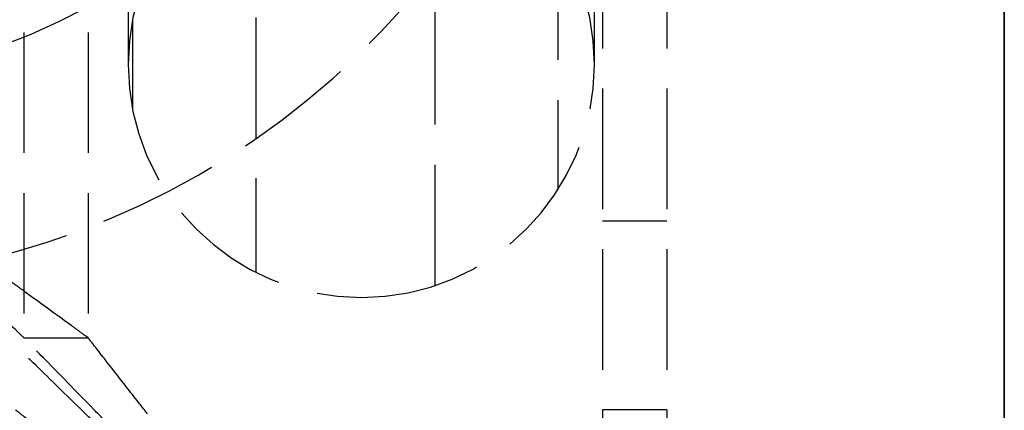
# Model space of a CAD drawing. Header units: millimetres. Extents: x -108 to 0, y 0 to 486.
# Tile 29 of 48: x -12 to 0, y 11 to 16. Entities that reach past the tile are written whole.
import ezdxf

# ---------------------------------------------------------------- set-up
doc = ezdxf.new("R2010")
doc.units = ezdxf.units.MM
doc.header["$LTSCALE"] = 10
doc.linetypes.add('ALLCAD_Strich', pattern=[0.2, 0.15, -0.05])
doc.layers.add('BESCH_KONT_sich_schn_grun_2d', color=10, linetype='Continuous')
doc.layers.add('BESCH_KONT_sich_schn_seit_2d', color=160, linetype='Continuous')

msp = doc.modelspace()

# ---------------------------------------------------------------- linework, layer by layer
at = {"layer": 'BESCH_KONT_sich_schn_grun_2d', "linetype": 'ALLCAD_Strich'}
for p, q in [((-4.999, 460.9), (-4.999, 4.5)), ((-4.199, 460.9), (-4.199, 4.5)), ((-12.199, 453.6), (-12.199, 11.8)), ((-11.399, 453.6), (-11.399, 11.8)), ((-10.899, 20.1), (-10.899, 15.2)), ((-5.099, 15.2), (-5.099, 20.1)), ((-7.086, 17.952), (-7.086, 12.448)), ((-9.313, 17.785), (-9.313, 12.615)), ((-5.554, 16.758), (-5.554, 13.642)), ((-10.845, 15.758), (-10.845, 14.642)), ((-4.199, 13.25), (-4.999, 13.25)), ((-12.199, 11.8), (-11.399, 11.8)), ((-4.199, 10.9), (-4.999, 10.9))]:
    msp.add_line(p, q, dxfattribs=at)
for centre, radius, start, end in [((-7.999, 15.2), 2.9, 0, 180), ((-14.999, 22.5), 7.5, 272.2924, 318.8368), ((-14.999, 22.5), 10, 280.8609, 318.8368), ((-7.999, 15.2), 2.9, 180, 270), ((-7.999, 15.2), 2.9, 270, 0)]:
    msp.add_arc(centre, radius, start, end, dxfattribs=at)
for points, knots in [([(-11.399, 11.8), (-11.399, 11.8), (-11.402, 11.802), (-11.413, 11.81), (-11.42, 11.815), (-11.45, 11.836), (-11.479, 11.858), (-11.541, 11.903), (-11.57, 11.924), (-11.746, 12.052), (-11.956, 12.205), (-12.282, 12.442), (-12.356, 12.496), (-12.596, 12.671), (-12.772, 12.798), (-13.25, 13.146), (-13.565, 13.375), (-13.963, 13.664), (-14.039, 13.72), (-14.22, 13.852), (-14.326, 13.929), (-14.521, 14.07), (-14.61, 14.135), (-14.699, 14.2)], [-0.5815985, -0.5815985, -0.5815985, -0.5815985, -0.5586239, -0.5586239, -0.5364299, -0.5364299, -0.4933423, -0.4933423, -0.4640446, -0.4640446, -0.3350977, -0.3350977, -0.2993058, -0.2993058, -0.2230148, -0.2230148, -0.1009634, -0.1009634, -0.0724271, -0.0724271, -0.0330468, -0.0330468, -0.000001, -0.000001, -0.000001, -0.000001]), ([(-12.199, 11.8), (-12.199, 11.801), (-12.204, 11.805), (-12.222, 11.822), (-12.235, 11.834), (-12.275, 11.873), (-12.317, 11.913), (-12.444, 12.035), (-12.496, 12.084), (-12.632, 12.215), (-12.721, 12.3), (-12.87, 12.444), (-12.925, 12.497), (-13.111, 12.675), (-13.249, 12.808), (-13.615, 13.159), (-13.852, 13.386), (-14.148, 13.671), (-14.205, 13.725), (-14.303, 13.819), (-14.344, 13.859), (-14.441, 13.952), (-14.497, 14.006), (-14.602, 14.106), (-14.651, 14.153), (-14.699, 14.2)], [-0.5329409, -0.5329409, -0.5329409, -0.5329409, -0.4835171, -0.4835171, -0.4358885, -0.4358885, -0.3687683, -0.3687683, -0.331665, -0.331665, -0.2797592, -0.2797592, -0.2509657, -0.2509657, -0.1859276, -0.1859276, -0.0846302, -0.0846302, -0.0607254, -0.0607254, -0.0436685, -0.0436685, -0.0202837, -0.0202837, -0.000001, -0.000001, -0.000001, -0.000001]), ([(-8.199, 7.7), (-8.348, 7.852), (-8.496, 8.004), (-8.815, 8.331), (-8.985, 8.506), (-9.281, 8.808), (-9.407, 8.937), (-9.716, 9.255), (-9.9, 9.443), (-10.194, 9.744), (-10.307, 9.86), (-10.537, 10.096), (-10.652, 10.214), (-10.869, 10.436), (-10.971, 10.541), (-11.159, 10.733), (-11.245, 10.822), (-11.597, 11.183), (-11.827, 11.419), (-12.059, 11.656), (-12.116, 11.714), (-12.186, 11.787), (-12.199, 11.801), (-12.199, 11.8)], [0.000001, 0.000001, 0.000001, 0.000001, 0.0637413, 0.0637413, 0.1373522, 0.1373522, 0.1925473, 0.1925473, 0.2745084, 0.2745084, 0.3271358, 0.3271358, 0.3832525, 0.3832525, 0.4351398, 0.4351398, 0.4823751, 0.4823751, 0.6358142, 0.6358142, 0.7085858, 0.7085858, 0.7758392, 0.7758392, 0.7758392, 0.7758392]), ([(-8.199, 7.7), (-8.322, 7.857), (-8.445, 8.014), (-8.708, 8.352), (-8.849, 8.533), (-9.094, 8.847), (-9.199, 8.981), (-9.456, 9.31), (-9.609, 9.506), (-9.854, 9.82), (-9.948, 9.941), (-10.092, 10.125), (-10.143, 10.19), (-10.282, 10.368), (-10.37, 10.481), (-10.495, 10.641), (-10.534, 10.691), (-10.64, 10.827), (-10.706, 10.912), (-10.874, 11.126), (-10.971, 11.251), (-11.173, 11.51), (-11.268, 11.632), (-11.353, 11.74), (-11.371, 11.764), (-11.394, 11.793), (-11.399, 11.801), (-11.399, 11.8)], [0.000001, 0.000001, 0.000001, 0.000001, 0.0597184, 0.0597184, 0.1288652, 0.1288652, 0.1807268, 0.1807268, 0.257596, 0.257596, 0.3065968, 0.3065968, 0.3338517, 0.3338517, 0.3822932, 0.3822932, 0.4047006, 0.4047006, 0.4446409, 0.4446409, 0.5103282, 0.5103282, 0.5991868, 0.5991868, 0.6352032, 0.6352032, 0.6668755, 0.6668755, 0.6668755, 0.6668755]), ([(-8.199, 7.7), (-8.352, 7.848), (-8.504, 7.997), (-8.831, 8.317), (-9.006, 8.487), (-9.31, 8.783), (-9.439, 8.909), (-9.757, 9.22), (-9.946, 9.404), (-10.248, 9.698), (-10.364, 9.812), (-10.6, 10.042), (-10.718, 10.157), (-10.94, 10.373), (-11.044, 10.475), (-11.236, 10.662), (-11.325, 10.749), (-11.685, 11.1), (-11.92, 11.33), (-12.156, 11.56), (-12.214, 11.617), (-12.283, 11.684), (-12.301, 11.7), (-12.299, 11.7)], [0.000001, 0.000001, 0.000001, 0.000001, 0.0638489, 0.0638489, 0.1376, 0.1376, 0.19291, 0.19291, 0.2750594, 0.2750594, 0.3278134, 0.3278134, 0.3838937, 0.3838937, 0.4357483, 0.4357483, 0.4829411, 0.4829411, 0.6362338, 0.6362338, 0.7088004, 0.7088004, 0.7700799, 0.7700799, 0.7700799, 0.7700799]), ([(-8.199, 7.7), (-8.356, 7.822), (-8.512, 7.944), (-8.847, 8.206), (-9.027, 8.346), (-9.339, 8.59), (-9.472, 8.693), (-9.8, 8.949), (-9.994, 9.101), (-10.306, 9.344), (-10.426, 9.438), (-10.61, 9.581), (-10.675, 9.632), (-10.854, 9.772), (-10.968, 9.861), (-11.129, 9.986), (-11.179, 10.025), (-11.316, 10.132), (-11.401, 10.199), (-11.618, 10.368), (-11.744, 10.466), (-12.006, 10.671), (-12.129, 10.767), (-12.239, 10.853), (-12.262, 10.871), (-12.292, 10.894), (-12.3, 10.9), (-12.299, 10.9)], [0.000001, 0.000001, 0.000001, 0.000001, 0.0593867, 0.0593867, 0.128098, 0.128098, 0.1796046, 0.1796046, 0.2558922, 0.2558922, 0.3045348, 0.3045348, 0.3318777, 0.3318777, 0.3804761, 0.3804761, 0.4029997, 0.4029997, 0.4431456, 0.4431456, 0.5091449, 0.5091449, 0.5987245, 0.5987245, 0.6349788, 0.6349788, 0.6668323, 0.6668323, 0.6668323, 0.6668323])]:
    msp.add_open_spline(points, degree=3, knots=knots, dxfattribs=at)
at = {"layer": 'BESCH_KONT_sich_schn_seit_2d', "linetype": 'ALLCAD_Strich'}
for p, q in [((0, 4.5, 52.8), (0, 460.9, 52.8)), ((0, 4.5, 436.8), (0, 460.9, 436.8)), ((0, 9.5, 19.8), (0, 455.9, 19.8)), ((0, 9.5, 403.8), (0, 455.9, 403.8)), ((0, 11.8, 50.3), (0, 453.6, 50.3)), ((0, 11.8, 434.3), (0, 453.6, 434.3)), ((0, 14.2, 47.8), (0, 451.2, 47.8)), ((0, 14.2, 431.8), (0, 451.2, 431.8)), ((0, 14.2, 431), (0, 451.2, 431)), ((0, 14.2, 47), (0, 451.2, 47)), ((0, 4.5, 409.35), (0, 39.6, 409.35)), ((0, 4.5, 25.35), (0, 39.6, 25.35)), ((0, 27.1, 417.5), (0, 12.5, 417.5)), ((0, 27.1, 33.5), (0, 12.5, 33.5)), ((0, 13.25, 40.15), (0, 24.55, 40.15)), ((0, 24.55, 35.45), (0, 13.25, 35.45)), ((0, 24.55, 419.45), (0, 13.25, 419.45)), ((0, 13.25, 424.15), (0, 24.55, 424.15)), ((0, 24.5, 44.834), (0, 4.5, 44.834)), ((0, 4.5, 30.766), (0, 24.5, 30.766)), ((0, 24.5, 44.747), (0, 4.5, 44.747)), ((0, 4.5, 30.853), (0, 24.5, 30.853)), ((0, 4.5, 414.853), (0, 24.5, 414.853)), ((0, 4.5, 414.766), (0, 24.5, 414.766)), ((0, 24.5, 428.747), (0, 4.5, 428.747)), ((0, 24.5, 428.834), (0, 4.5, 428.834)), ((0, 24.5, 45.8), (0, 4.5, 45.8)), ((0, 4.5, 29.8), (0, 24.5, 29.8)), ((0, 4.5, 31.539), (0, 24.5, 31.539)), ((0, 4.5, 31.626), (0, 24.5, 31.626)), ((0, 4.5, 32.592), (0, 24.5, 32.592)), ((0, 24.5, 43.008), (0, 4.5, 43.008)), ((0, 24.5, 43.974), (0, 4.5, 43.974)), ((0, 24.5, 44.061), (0, 4.5, 44.061)), ((0, 24.5, 427.974), (0, 4.5, 427.974)), ((0, 24.5, 427.008), (0, 4.5, 427.008)), ((0, 4.5, 416.592), (0, 24.5, 416.592)), ((0, 4.5, 415.626), (0, 24.5, 415.626)), ((0, 4.5, 415.539), (0, 24.5, 415.539)), ((0, 4.5, 413.8), (0, 24.5, 413.8)), ((0, 24.5, 428.061), (0, 4.5, 428.061)), ((0, 24.5, 429.8), (0, 4.5, 429.8)), ((0, 4.5, 424.35), (0, 20.9, 424.35)), ((0, 4.5, 40.35), (0, 20.9, 40.35)), ((0, 12.5, 419), (0, 20.16, 419)), ((0, 12.5, 35), (0, 20.16, 35)), ((0, 12.3, 117), (0, 18.1, 117)), ((0, 12.3, 501), (0, 18.1, 501)), ((0, 10.5, 416.35), (0, 17.6, 416.35)), ((0, 10.5, 32.35), (0, 17.6, 32.35)), ((0, 15, 423), (0, 17.563, 423)), ((0, 15, 424), (0, 17.563, 424)), ((0, 15, 39), (0, 17.563, 39)), ((0, 15, 40), (0, 17.563, 40)), ((0, 15.5, 407), (0, 16.5, 407)), ((0, 15.5, 23), (0, 16.5, 23)), ((0, 14.013, 55.8), (0, 16.387, 55.8)), ((0, 14.013, 439.8), (0, 16.387, 439.8)), ((0, 15, 421), (0, 16.2, 421)), ((0, 15, 37), (0, 16.2, 37)), ((0, 15.092, 411.35), (0, 11.121, 411.35)), ((0, 15.092, 416.35), (0, 15.092, 411.35)), ((0, 15.092, 27.35), (0, 11.121, 27.35)), ((0, 15.092, 32.35), (0, 15.092, 27.35)), ((0, 15, 423), (0, 12.5, 423)), ((0, 15, 431), (0, 15, 421)), ((0, 15, 424), (0, 12.5, 424)), ((0, 15, 39), (0, 12.5, 39)), ((0, 15, 47), (0, 15, 37)), ((0, 15, 40), (0, 12.5, 40)), ((0, 14.423, 424.35), (0, 14.423, 411.35)), ((0, 14.423, 40.35), (0, 14.423, 27.35)), ((0, 12.5, 431), (0, 14.2, 431)), ((0, 12.5, 47), (0, 14.2, 47)), ((0, 14.2, 47.8), (0, 14.2, 47)), ((0, 14.2, 431.8), (0, 14.2, 431)), ((0, 12.522, 55.8), (0, 14.013, 55.8)), ((0, 12.522, 439.8), (0, 14.013, 439.8)), ((0, 12.522, 55.8), (0, 12.3, 55.8)), ((0, 12.522, 439.8), (0, 12.3, 439.8)), ((0, 12.5, 410), (0, 12.5, 431)), ((0, 12.5, 26), (0, 12.5, 47)), ((0, 12.307, 56.8), (0, 12.3, 56.8)), ((0, 12.307, 56), (0, 12.3, 56)), ((0, 12.307, 440), (0, 12.3, 440)), ((0, 12.307, 440.8), (0, 12.3, 440.8)), ((0, 7.7, 56), (0, 12.3, 56)), ((0, 7.7, 440), (0, 12.3, 440)), ((0, 12.3, 440.8), (0, 12.3, 440.795)), ((0, 12.3, 56.8), (0, 12.3, 56.795)), ((0, 12.3, 55.8), (0, 12.3, 56)), ((0, 12.3, 439.8), (0, 12.3, 440)), ((0, 7.7, 56.8), (0, 12.3, 56.8)), ((0, 7.7, 440.8), (0, 12.3, 440.8)), ((0, 12.3, 56.8), (0, 12.3, 117)), ((0, 12.3, 440.8), (0, 12.3, 501)), ((0, 11.8, 50.3), (0, 11.8, 52.8)), ((0, 11.8, 434.3), (0, 11.8, 436.8)), ((0, 11.7, 50.3), (0, 11.7, 52.8)), ((0, 11.7, 50.3), (0, 10.9, 50.3)), ((0, 11.7, 434.3), (0, 10.9, 434.3)), ((0, 11.7, 434.3), (0, 11.7, 436.8)), ((0, 11.121, 416.35), (0, 11.121, 411.35)), ((0, 11.121, 411.35), (0, 9, 411.35)), ((0, 11.121, 32.35), (0, 11.121, 27.35)), ((0, 11.121, 27.35), (0, 9, 27.35)), ((0, 10.9, 50.3), (0, 10.9, 52.8)), ((0, 10.9, 434.3), (0, 10.9, 436.8))]:
    msp.add_line(p, q, dxfattribs=at)
at = {"layer": 'BESCH_KONT_sich_schn_seit_2d', "linetype": 'ALLCAD_Strich', "extrusion": (1, 0, 0)}
for centre in [(20.1, 117), (20.1, 501)]:
    msp.add_arc(centre, 7.8, 90, 180, dxfattribs=at)
at = {"layer": 'BESCH_KONT_sich_schn_seit_2d', "linetype": 'ALLCAD_Strich', "extrusion": (-1, 0, 0)}
for centre, radius, end in [((-15.5, 410), 3, 0), ((-15.5, 26), 3, 0), ((-13.25, 37.8), 2.35, 90), ((-13.25, 421.8), 2.35, 90)]:
    msp.add_arc(centre, radius, 270, end, dxfattribs=at)
at = {"layer": 'BESCH_KONT_sich_schn_seit_2d', "linetype": 'ALLCAD_Strich', "extrusion": (1, 0, 0)}
for points, knots in [([(0, 13.642, 439.8), (0, 13.464, 439.9), (0, 13.301, 440.004), (0, 12.911, 440.269), (0, 12.687, 440.441), (0, 12.382, 440.695), (0, 12.3, 440.776), (0, 12.3, 440.814), (0, 12.377, 440.776), (0, 12.674, 440.608), (0, 12.895, 440.479), (0, 13.395, 440.218), (0, 13.714, 440.064), (0, 14.252, 439.885), (0, 14.445, 439.835), (0, 14.642, 439.8)], [-1.6754963, -1.6754963, -1.6754963, -1.6754963, -1.6086837, -1.6086837, -1.4924534, -1.4924534, -1.3762232, -1.3762232, -1.2639751, -1.2639751, -1.1517269, -1.1517269, -1.0367114, -1.0367114, -0.9773582, -0.9773582, -0.9773582, -0.9773582]), ([(0, 13.642, 55.8), (0, 13.464, 55.9), (0, 13.301, 56.004), (0, 12.911, 56.269), (0, 12.687, 56.441), (0, 12.382, 56.695), (0, 12.3, 56.776), (0, 12.3, 56.814), (0, 12.377, 56.776), (0, 12.674, 56.608), (0, 12.895, 56.479), (0, 13.395, 56.218), (0, 13.714, 56.064), (0, 14.252, 55.885), (0, 14.445, 55.835), (0, 14.642, 55.8)], [-0.8660337, -0.8660337, -0.8660337, -0.8660337, -0.7992211, -0.7992211, -0.6829908, -0.6829908, -0.5667606, -0.5667606, -0.4545125, -0.4545125, -0.3422643, -0.3422643, -0.2272488, -0.2272488, -0.1678956, -0.1678956, -0.1678956, -0.1678956]), ([(0, 11.8, 434.3), (0, 11.801, 434.212), (0, 11.805, 434.124), (0, 11.822, 433.954), (0, 11.834, 433.872), (0, 11.873, 433.677), (0, 11.913, 433.513), (0, 12.035, 433.215), (0, 12.084, 433.114), (0, 12.215, 432.887), (0, 12.3, 432.765), (0, 12.444, 432.594), (0, 12.497, 432.537), (0, 12.675, 432.361), (0, 12.808, 432.257), (0, 13.159, 432.032), (0, 13.386, 431.935), (0, 13.671, 431.861), (0, 13.725, 431.849), (0, 13.819, 431.831), (0, 13.859, 431.825), (0, 13.952, 431.813), (0, 14.006, 431.808), (0, 14.106, 431.801), (0, 14.153, 431.8), (0, 14.2, 431.8)], [-0.5329409, -0.5329409, -0.5329409, -0.5329409, -0.4835171, -0.4835171, -0.4358885, -0.4358885, -0.3687683, -0.3687683, -0.331665, -0.331665, -0.2797592, -0.2797592, -0.2509657, -0.2509657, -0.1859276, -0.1859276, -0.0846302, -0.0846302, -0.0607254, -0.0607254, -0.0436685, -0.0436685, -0.0202837, -0.0202837, -0.000001, -0.000001, -0.000001, -0.000001]), ([(0, 11.8, 434.3), (0, 11.8, 434.223), (0, 11.802, 434.147), (0, 11.81, 433.997), (0, 11.815, 433.923), (0, 11.836, 433.708), (0, 11.858, 433.568), (0, 11.903, 433.34), (0, 11.924, 433.249), (0, 12.052, 432.77), (0, 12.205, 432.425), (0, 12.442, 432.051), (0, 12.496, 431.974), (0, 12.671, 431.747), (0, 12.798, 431.613), (0, 13.146, 431.315), (0, 13.375, 431.183), (0, 13.664, 431.082), (0, 13.72, 431.066), (0, 13.852, 431.033), (0, 13.929, 431.019), (0, 14.07, 431.004), (0, 14.135, 431), (0, 14.2, 431)], [-0.5815985, -0.5815985, -0.5815985, -0.5815985, -0.5586239, -0.5586239, -0.5364299, -0.5364299, -0.4933423, -0.4933423, -0.4640446, -0.4640446, -0.3350977, -0.3350977, -0.2993058, -0.2993058, -0.2230148, -0.2230148, -0.1009634, -0.1009634, -0.0724271, -0.0724271, -0.0330468, -0.0330468, -0.000001, -0.000001, -0.000001, -0.000001]), ([(0, 11.8, 50.3), (0, 11.801, 50.212), (0, 11.805, 50.124), (0, 11.822, 49.954), (0, 11.834, 49.872), (0, 11.873, 49.677), (0, 11.913, 49.513), (0, 12.035, 49.215), (0, 12.084, 49.114), (0, 12.215, 48.887), (0, 12.3, 48.765), (0, 12.444, 48.594), (0, 12.497, 48.537), (0, 12.675, 48.361), (0, 12.808, 48.257), (0, 13.159, 48.032), (0, 13.386, 47.935), (0, 13.671, 47.861), (0, 13.725, 47.849), (0, 13.819, 47.831), (0, 13.859, 47.825), (0, 13.952, 47.813), (0, 14.006, 47.808), (0, 14.106, 47.801), (0, 14.153, 47.8), (0, 14.2, 47.8)], [-0.5329409, -0.5329409, -0.5329409, -0.5329409, -0.4835171, -0.4835171, -0.4358885, -0.4358885, -0.3687683, -0.3687683, -0.331665, -0.331665, -0.2797592, -0.2797592, -0.2509657, -0.2509657, -0.1859276, -0.1859276, -0.0846302, -0.0846302, -0.0607254, -0.0607254, -0.0436685, -0.0436685, -0.0202837, -0.0202837, -0.000001, -0.000001, -0.000001, -0.000001]), ([(0, 11.8, 50.3), (0, 11.8, 50.223), (0, 11.802, 50.147), (0, 11.81, 49.997), (0, 11.815, 49.923), (0, 11.836, 49.708), (0, 11.858, 49.568), (0, 11.903, 49.34), (0, 11.924, 49.249), (0, 12.052, 48.77), (0, 12.205, 48.425), (0, 12.442, 48.051), (0, 12.496, 47.974), (0, 12.671, 47.747), (0, 12.798, 47.613), (0, 13.146, 47.315), (0, 13.375, 47.183), (0, 13.664, 47.082), (0, 13.72, 47.066), (0, 13.852, 47.033), (0, 13.929, 47.019), (0, 14.07, 47.004), (0, 14.135, 47), (0, 14.2, 47)], [-0.5815985, -0.5815985, -0.5815985, -0.5815985, -0.5586239, -0.5586239, -0.5364299, -0.5364299, -0.4933423, -0.4933423, -0.4640446, -0.4640446, -0.3350977, -0.3350977, -0.2993058, -0.2993058, -0.2230148, -0.2230148, -0.1009634, -0.1009634, -0.0724271, -0.0724271, -0.0330468, -0.0330468, -0.000001, -0.000001, -0.000001, -0.000001]), ([(0, 14.2, 47), (0, 14.134, 47), (0, 14.068, 47.004), (0, 13.927, 47.02), (0, 13.851, 47.033), (0, 13.721, 47.065), (0, 13.667, 47.082), (0, 13.381, 47.181), (0, 13.155, 47.31), (0, 12.81, 47.601), (0, 12.682, 47.734), (0, 12.507, 47.959), (0, 12.453, 48.035), (0, 12.202, 48.425), (0, 12.053, 48.774), (0, 11.928, 49.233), (0, 11.906, 49.325), (0, 11.859, 49.556), (0, 11.838, 49.699), (0, 11.816, 49.917), (0, 11.81, 49.992), (0, 11.802, 50.144), (0, 11.8, 50.222), (0, 11.8, 50.3)], [-0.5394969, -0.5394969, -0.5394969, -0.5394969, -0.5095093, -0.5095093, -0.4747728, -0.4747728, -0.4497732, -0.4497732, -0.3420887, -0.3420887, -0.2740336, -0.2740336, -0.2419716, -0.2419716, -0.1195119, -0.1195119, -0.0897008, -0.0897008, -0.0459031, -0.0459031, -0.0233522, -0.0233522, -0.000001, -0.000001, -0.000001, -0.000001]), ([(0, 14.2, 47.8), (0, 14.158, 47.8), (0, 14.116, 47.801), (0, 14.027, 47.806), (0, 13.98, 47.81), (0, 13.828, 47.828), (0, 13.724, 47.847), (0, 13.393, 47.933), (0, 13.169, 48.028), (0, 12.82, 48.248), (0, 12.687, 48.351), (0, 12.508, 48.526), (0, 12.454, 48.583), (0, 12.309, 48.753), (0, 12.223, 48.875), (0, 12.09, 49.103), (0, 12.04, 49.205), (0, 11.915, 49.505), (0, 11.874, 49.671), (0, 11.835, 49.868), (0, 11.822, 49.95), (0, 11.805, 50.123), (0, 11.801, 50.211), (0, 11.8, 50.3)], [-0.2840099, -0.2840099, -0.2840099, -0.2840099, -0.2742929, -0.2742929, -0.2634877, -0.2634877, -0.2392512, -0.2392512, -0.1860872, -0.1860872, -0.1515382, -0.1515382, -0.1361584, -0.1361584, -0.108379, -0.108379, -0.0883855, -0.0883855, -0.0522468, -0.0522468, -0.0266077, -0.0266077, -0.000001, -0.000001, -0.000001, -0.000001]), ([(0, 14.2, 47), (0, 14.11, 47), (0, 14.019, 47.004), (0, 13.824, 47.02), (0, 13.72, 47.033), (0, 13.541, 47.065), (0, 13.467, 47.082), (0, 13.075, 47.181), (0, 12.763, 47.31), (0, 12.289, 47.601), (0, 12.113, 47.734), (0, 11.872, 47.959), (0, 11.797, 48.035), (0, 11.453, 48.425), (0, 11.247, 48.774), (0, 11.076, 49.233), (0, 11.046, 49.325), (0, 10.982, 49.556), (0, 10.952, 49.699), (0, 10.921, 49.917), (0, 10.914, 49.992), (0, 10.903, 50.144), (0, 10.9, 50.222), (0, 10.9, 50.3)], [-0.5394971, -0.5394971, -0.5394971, -0.5394971, -0.5095095, -0.5095095, -0.4747731, -0.4747731, -0.4497734, -0.4497734, -0.3420888, -0.3420888, -0.2740337, -0.2740337, -0.2419717, -0.2419717, -0.1195119, -0.1195119, -0.0897008, -0.0897008, -0.0459031, -0.0459031, -0.0233521, -0.0233521, -0.000001, -0.000001, -0.000001, -0.000001]), ([(0, 14.2, 47.8), (0, 14.156, 47.8), (0, 14.112, 47.801), (0, 14.019, 47.806), (0, 13.971, 47.81), (0, 13.813, 47.828), (0, 13.704, 47.847), (0, 13.359, 47.933), (0, 13.126, 48.028), (0, 12.762, 48.248), (0, 12.624, 48.351), (0, 12.437, 48.526), (0, 12.381, 48.583), (0, 12.23, 48.753), (0, 12.14, 48.875), (0, 12.002, 49.103), (0, 11.95, 49.205), (0, 11.82, 49.505), (0, 11.777, 49.671), (0, 11.736, 49.868), (0, 11.723, 49.95), (0, 11.705, 50.123), (0, 11.7, 50.211), (0, 11.7, 50.3)], [-0.2840104, -0.2840104, -0.2840104, -0.2840104, -0.2742934, -0.2742934, -0.2634882, -0.2634882, -0.2392515, -0.2392515, -0.1860875, -0.1860875, -0.1515384, -0.1515384, -0.1361586, -0.1361586, -0.1083791, -0.1083791, -0.0883856, -0.0883856, -0.0522468, -0.0522468, -0.0266077, -0.0266077, -0.000001, -0.000001, -0.000001, -0.000001]), ([(0, 14.2, 431), (0, 14.11, 431), (0, 14.019, 431.004), (0, 13.824, 431.02), (0, 13.72, 431.033), (0, 13.541, 431.065), (0, 13.467, 431.082), (0, 13.075, 431.181), (0, 12.763, 431.31), (0, 12.289, 431.601), (0, 12.113, 431.734), (0, 11.872, 431.959), (0, 11.797, 432.035), (0, 11.453, 432.425), (0, 11.247, 432.774), (0, 11.076, 433.233), (0, 11.046, 433.325), (0, 10.982, 433.556), (0, 10.952, 433.699), (0, 10.921, 433.917), (0, 10.914, 433.992), (0, 10.903, 434.144), (0, 10.9, 434.222), (0, 10.9, 434.3)], [-0.5394971, -0.5394971, -0.5394971, -0.5394971, -0.5095095, -0.5095095, -0.4747731, -0.4747731, -0.4497734, -0.4497734, -0.3420888, -0.3420888, -0.2740337, -0.2740337, -0.2419717, -0.2419717, -0.1195119, -0.1195119, -0.0897008, -0.0897008, -0.0459031, -0.0459031, -0.0233521, -0.0233521, -0.000001, -0.000001, -0.000001, -0.000001]), ([(0, 14.2, 431.8), (0, 14.156, 431.8), (0, 14.112, 431.801), (0, 14.019, 431.806), (0, 13.971, 431.81), (0, 13.813, 431.828), (0, 13.704, 431.847), (0, 13.359, 431.933), (0, 13.126, 432.028), (0, 12.762, 432.248), (0, 12.624, 432.351), (0, 12.437, 432.526), (0, 12.381, 432.583), (0, 12.23, 432.753), (0, 12.14, 432.875), (0, 12.002, 433.103), (0, 11.95, 433.205), (0, 11.82, 433.505), (0, 11.777, 433.671), (0, 11.736, 433.868), (0, 11.723, 433.95), (0, 11.705, 434.123), (0, 11.7, 434.211), (0, 11.7, 434.3)], [-0.2840104, -0.2840104, -0.2840104, -0.2840104, -0.2742934, -0.2742934, -0.2634882, -0.2634882, -0.2392516, -0.2392516, -0.1860875, -0.1860875, -0.1515384, -0.1515384, -0.1361586, -0.1361586, -0.1083791, -0.1083791, -0.0883856, -0.0883856, -0.0522468, -0.0522468, -0.0266077, -0.0266077, -0.000001, -0.000001, -0.000001, -0.000001]), ([(0, 14.2, 431), (0, 14.134, 431), (0, 14.068, 431.004), (0, 13.927, 431.02), (0, 13.851, 431.033), (0, 13.721, 431.065), (0, 13.667, 431.082), (0, 13.381, 431.181), (0, 13.155, 431.31), (0, 12.81, 431.601), (0, 12.682, 431.734), (0, 12.507, 431.959), (0, 12.453, 432.035), (0, 12.202, 432.425), (0, 12.053, 432.774), (0, 11.928, 433.233), (0, 11.906, 433.325), (0, 11.859, 433.556), (0, 11.838, 433.699), (0, 11.816, 433.917), (0, 11.81, 433.992), (0, 11.802, 434.144), (0, 11.8, 434.222), (0, 11.8, 434.3)], [-0.5394969, -0.5394969, -0.5394969, -0.5394969, -0.5095093, -0.5095093, -0.4747728, -0.4747728, -0.4497732, -0.4497732, -0.3420887, -0.3420887, -0.2740336, -0.2740336, -0.2419716, -0.2419716, -0.1195119, -0.1195119, -0.0897008, -0.0897008, -0.0459031, -0.0459031, -0.0233522, -0.0233522, -0.000001, -0.000001, -0.000001, -0.000001]), ([(0, 14.2, 431.8), (0, 14.158, 431.8), (0, 14.116, 431.801), (0, 14.027, 431.806), (0, 13.98, 431.81), (0, 13.828, 431.828), (0, 13.724, 431.847), (0, 13.393, 431.933), (0, 13.169, 432.028), (0, 12.82, 432.248), (0, 12.687, 432.351), (0, 12.508, 432.526), (0, 12.454, 432.583), (0, 12.309, 432.753), (0, 12.223, 432.875), (0, 12.09, 433.103), (0, 12.04, 433.205), (0, 11.915, 433.505), (0, 11.874, 433.671), (0, 11.835, 433.868), (0, 11.822, 433.95), (0, 11.805, 434.123), (0, 11.801, 434.211), (0, 11.8, 434.3)], [-0.2840099, -0.2840099, -0.2840099, -0.2840099, -0.2742929, -0.2742929, -0.2634877, -0.2634877, -0.2392512, -0.2392512, -0.1860872, -0.1860872, -0.1515382, -0.1515382, -0.1361584, -0.1361584, -0.108379, -0.108379, -0.0883855, -0.0883855, -0.0522468, -0.0522468, -0.0266077, -0.0266077, -0.000001, -0.000001, -0.000001, -0.000001]), ([(0, 12.3, 56.8), (0, 12.3, 56.8), (0, 12.379, 56.742), (0, 12.68, 56.532), (0, 12.902, 56.382), (0, 13.388, 56.092), (0, 13.683, 55.93), (0, 14.013, 55.8)], [-1.3799134, -1.3799134, -1.3799134, -1.3799134, -1.2659256, -1.2659256, -1.1519378, -1.1519378, -1.0422142, -1.0422142, -1.0422142, -1.0422142]), ([(0, 12.3, 440.8), (0, 12.3, 440.8), (0, 12.379, 440.742), (0, 12.68, 440.532), (0, 12.902, 440.382), (0, 13.388, 440.092), (0, 13.683, 439.93), (0, 14.013, 439.8)], [-1.3799134, -1.3799134, -1.3799134, -1.3799134, -1.2659256, -1.2659256, -1.1519378, -1.1519378, -1.0422142, -1.0422142, -1.0422142, -1.0422142]), ([(0, 12.615, 439.8), (0, 12.584, 439.822), (0, 12.555, 439.843), (0, 12.379, 439.969), (0, 12.3, 440.018), (0, 12.3, 439.981), (0, 12.322, 439.949), (0, 12.386, 439.87), (0, 12.414, 439.837), (0, 12.448, 439.8)], [1.3347535, 1.3347535, 1.3347535, 1.3347535, 1.3550168, 1.3550168, 1.4692771, 1.4692771, 1.5302625, 1.5302625, 1.5627494, 1.5627494, 1.5627494, 1.5627494]), ([(0, 12.615, 55.8), (0, 12.584, 55.822), (0, 12.555, 55.843), (0, 12.379, 55.969), (0, 12.3, 56.018), (0, 12.3, 55.981), (0, 12.322, 55.949), (0, 12.386, 55.87), (0, 12.414, 55.837), (0, 12.448, 55.8)], [1.3347535, 1.3347535, 1.3347535, 1.3347535, 1.3550168, 1.3550168, 1.4692771, 1.4692771, 1.5302625, 1.5302625, 1.5627494, 1.5627494, 1.5627494, 1.5627494]), ([(0, 7.7, 440), (0, 7.857, 440), (0, 8.014, 439.993), (0, 8.352, 439.963), (0, 8.533, 439.937), (0, 8.847, 439.874), (0, 8.981, 439.842), (0, 9.31, 439.747), (0, 9.506, 439.678), (0, 9.82, 439.541), (0, 9.941, 439.482), (0, 10.125, 439.381), (0, 10.19, 439.343), (0, 10.368, 439.232), (0, 10.481, 439.154), (0, 10.641, 439.03), (0, 10.691, 438.99), (0, 10.827, 438.872), (0, 10.912, 438.792), (0, 11.126, 438.566), (0, 11.251, 438.411), (0, 11.51, 438.009), (0, 11.632, 437.752), (0, 11.74, 437.358), (0, 11.764, 437.242), (0, 11.793, 437.018), (0, 11.801, 436.908), (0, 11.8, 436.8)], [0.000001, 0.000001, 0.000001, 0.000001, 0.0597184, 0.0597184, 0.1288652, 0.1288652, 0.1807268, 0.1807268, 0.257596, 0.257596, 0.3065968, 0.3065968, 0.3338517, 0.3338517, 0.3822932, 0.3822932, 0.4047006, 0.4047006, 0.4446409, 0.4446409, 0.5103282, 0.5103282, 0.5991868, 0.5991868, 0.6352032, 0.6352032, 0.6668755, 0.6668755, 0.6668755, 0.6668755]), ([(0, 7.7, 440.8), (0, 7.852, 440.8), (0, 8.004, 440.792), (0, 8.331, 440.756), (0, 8.506, 440.726), (0, 8.808, 440.653), (0, 8.937, 440.616), (0, 9.255, 440.506), (0, 9.443, 440.426), (0, 9.744, 440.27), (0, 9.86, 440.202), (0, 10.096, 440.049), (0, 10.214, 439.963), (0, 10.436, 439.782), (0, 10.541, 439.688), (0, 10.733, 439.494), (0, 10.822, 439.396), (0, 11.183, 438.954), (0, 11.419, 438.553), (0, 11.656, 437.877), (0, 11.714, 437.648), (0, 11.787, 437.192), (0, 11.801, 436.983), (0, 11.8, 436.8)], [0.0000078, 0.0000078, 0.0000078, 0.0000078, 0.0637413, 0.0637413, 0.1373522, 0.1373522, 0.1925473, 0.1925473, 0.2745084, 0.2745084, 0.3271358, 0.3271358, 0.3832525, 0.3832525, 0.4351398, 0.4351398, 0.4823751, 0.4823751, 0.6358142, 0.6358142, 0.7085858, 0.7085858, 0.7758392, 0.7758392, 0.7758392, 0.7758392]), ([(0, 7.7, 56), (0, 7.857, 56), (0, 8.014, 55.993), (0, 8.352, 55.963), (0, 8.533, 55.937), (0, 8.847, 55.874), (0, 8.981, 55.842), (0, 9.31, 55.747), (0, 9.506, 55.678), (0, 9.82, 55.541), (0, 9.941, 55.482), (0, 10.125, 55.381), (0, 10.19, 55.343), (0, 10.368, 55.232), (0, 10.481, 55.154), (0, 10.641, 55.03), (0, 10.691, 54.99), (0, 10.827, 54.872), (0, 10.912, 54.792), (0, 11.126, 54.566), (0, 11.251, 54.411), (0, 11.51, 54.009), (0, 11.632, 53.752), (0, 11.74, 53.358), (0, 11.764, 53.242), (0, 11.793, 53.018), (0, 11.801, 52.908), (0, 11.8, 52.8)], [0.000001, 0.000001, 0.000001, 0.000001, 0.0597185, 0.0597185, 0.1288653, 0.1288653, 0.1807269, 0.1807269, 0.2575961, 0.2575961, 0.306597, 0.306597, 0.3338519, 0.3338519, 0.3822933, 0.3822933, 0.4047007, 0.4047007, 0.444641, 0.444641, 0.5103283, 0.5103283, 0.5991868, 0.5991868, 0.6352032, 0.6352032, 0.6668755, 0.6668755, 0.6668755, 0.6668755]), ([(0, 7.7, 56.8), (0, 7.852, 56.8), (0, 8.004, 56.792), (0, 8.331, 56.756), (0, 8.506, 56.726), (0, 8.808, 56.653), (0, 8.937, 56.616), (0, 9.255, 56.506), (0, 9.443, 56.426), (0, 9.744, 56.27), (0, 9.86, 56.202), (0, 10.096, 56.049), (0, 10.214, 55.963), (0, 10.436, 55.782), (0, 10.541, 55.688), (0, 10.733, 55.494), (0, 10.822, 55.396), (0, 11.183, 54.954), (0, 11.419, 54.553), (0, 11.656, 53.877), (0, 11.714, 53.648), (0, 11.787, 53.192), (0, 11.801, 52.983), (0, 11.8, 52.8)], [0.0000078, 0.0000078, 0.0000078, 0.0000078, 0.0637413, 0.0637413, 0.1373522, 0.1373522, 0.1925473, 0.1925473, 0.2745083, 0.2745083, 0.3271358, 0.3271358, 0.3832525, 0.3832525, 0.4351398, 0.4351398, 0.4823751, 0.4823751, 0.6358142, 0.6358142, 0.7085858, 0.7085858, 0.7758392, 0.7758392, 0.7758392, 0.7758392]), ([(0, 11.8, 52.8), (0, 11.801, 52.909), (0, 11.793, 53.02), (0, 11.763, 53.246), (0, 11.739, 53.363), (0, 11.629, 53.758), (0, 11.507, 54.015), (0, 11.248, 54.414), (0, 11.125, 54.568), (0, 10.912, 54.792), (0, 10.827, 54.872), (0, 10.691, 54.989), (0, 10.642, 55.03), (0, 10.481, 55.154), (0, 10.368, 55.233), (0, 10.125, 55.384), (0, 9.993, 55.455), (0, 9.743, 55.577), (0, 9.623, 55.628), (0, 9.406, 55.711), (0, 9.311, 55.744), (0, 9.064, 55.82), (0, 8.912, 55.859), (0, 8.41, 55.964), (0, 8.054, 56), (0, 7.7, 56)], [0.000001, 0.000001, 0.000001, 0.000001, 0.0326507, 0.0326507, 0.0697148, 0.0697148, 0.1606452, 0.1606452, 0.2269324, 0.2269324, 0.2674351, 0.2674351, 0.2902204, 0.2902204, 0.3397801, 0.3397801, 0.3949157, 0.3949157, 0.4442784, 0.4442784, 0.4826425, 0.4826425, 0.5428461, 0.5428461, 0.680491, 0.680491, 0.680491, 0.680491]), ([(0, 11.8, 52.8), (0, 11.801, 52.986), (0, 11.786, 53.211), (0, 11.702, 53.706), (0, 11.635, 53.95), (0, 11.48, 54.362), (0, 11.4, 54.533), (0, 11.191, 54.912), (0, 11.055, 55.111), (0, 10.822, 55.396), (0, 10.734, 55.494), (0, 10.541, 55.688), (0, 10.436, 55.782), (0, 10.27, 55.917), (0, 10.211, 55.963), (0, 10.031, 56.094), (0, 9.907, 56.174), (0, 9.724, 56.279), (0, 9.665, 56.311), (0, 9.505, 56.393), (0, 9.402, 56.441), (0, 9.14, 56.549), (0, 8.979, 56.604), (0, 8.613, 56.705), (0, 8.407, 56.745), (0, 8.114, 56.781), (0, 8.026, 56.788), (0, 7.859, 56.798), (0, 7.78, 56.8), (0, 7.7, 56.8)], [0.000001, 0.000001, 0.000001, 0.000001, 0.0559352, 0.0559352, 0.1148746, 0.1148746, 0.1609168, 0.1609168, 0.2226556, 0.2226556, 0.2581705, 0.2581705, 0.2973009, 0.2973009, 0.3185042, 0.3185042, 0.3612433, 0.3612433, 0.3811626, 0.3811626, 0.4150836, 0.4150836, 0.4676012, 0.4676012, 0.5329996, 0.5329996, 0.5607524, 0.5607524, 0.5858805, 0.5858805, 0.5858805, 0.5858805]), ([(0, 11.8, 436.8), (0, 11.801, 436.909), (0, 11.793, 437.02), (0, 11.763, 437.246), (0, 11.739, 437.363), (0, 11.629, 437.758), (0, 11.507, 438.015), (0, 11.248, 438.414), (0, 11.125, 438.568), (0, 10.912, 438.792), (0, 10.827, 438.872), (0, 10.691, 438.989), (0, 10.642, 439.03), (0, 10.481, 439.154), (0, 10.368, 439.233), (0, 10.125, 439.384), (0, 9.993, 439.455), (0, 9.743, 439.577), (0, 9.623, 439.628), (0, 9.406, 439.711), (0, 9.311, 439.744), (0, 9.064, 439.82), (0, 8.912, 439.859), (0, 8.41, 439.964), (0, 8.054, 440), (0, 7.7, 440)], [0.000001, 0.000001, 0.000001, 0.000001, 0.0326507, 0.0326507, 0.0697148, 0.0697148, 0.1606453, 0.1606453, 0.2269325, 0.2269325, 0.2674352, 0.2674352, 0.2902205, 0.2902205, 0.3397802, 0.3397802, 0.3949158, 0.3949158, 0.4442785, 0.4442785, 0.4826425, 0.4826425, 0.5428462, 0.5428462, 0.680491, 0.680491, 0.680491, 0.680491]), ([(0, 11.8, 436.8), (0, 11.801, 436.986), (0, 11.786, 437.211), (0, 11.702, 437.706), (0, 11.635, 437.95), (0, 11.48, 438.362), (0, 11.4, 438.533), (0, 11.191, 438.912), (0, 11.055, 439.111), (0, 10.822, 439.396), (0, 10.734, 439.494), (0, 10.541, 439.688), (0, 10.436, 439.782), (0, 10.27, 439.917), (0, 10.211, 439.963), (0, 10.031, 440.094), (0, 9.907, 440.174), (0, 9.724, 440.279), (0, 9.665, 440.311), (0, 9.505, 440.393), (0, 9.402, 440.441), (0, 9.14, 440.549), (0, 8.979, 440.604), (0, 8.613, 440.705), (0, 8.407, 440.745), (0, 8.114, 440.781), (0, 8.026, 440.788), (0, 7.859, 440.798), (0, 7.78, 440.8), (0, 7.7, 440.8)], [0.000001, 0.000001, 0.000001, 0.000001, 0.0559352, 0.0559352, 0.1148746, 0.1148746, 0.1609168, 0.1609168, 0.2226556, 0.2226556, 0.2581705, 0.2581705, 0.2973009, 0.2973009, 0.3185042, 0.3185042, 0.3612433, 0.3612433, 0.3811626, 0.3811626, 0.4150836, 0.4150836, 0.4676012, 0.4676012, 0.5329996, 0.5329996, 0.5607524, 0.5607524, 0.5858805, 0.5858805, 0.5858805, 0.5858805]), ([(0, 11.7, 52.8), (0, 11.7, 52.986), (0, 11.686, 53.21), (0, 11.605, 53.704), (0, 11.54, 53.948), (0, 11.389, 54.359), (0, 11.311, 54.53), (0, 11.108, 54.908), (0, 10.976, 55.107), (0, 10.749, 55.392), (0, 10.663, 55.491), (0, 10.475, 55.685), (0, 10.373, 55.779), (0, 10.211, 55.914), (0, 10.154, 55.96), (0, 9.979, 56.091), (0, 9.858, 56.171), (0, 9.679, 56.277), (0, 9.622, 56.309), (0, 9.466, 56.391), (0, 9.366, 56.438), (0, 9.111, 56.547), (0, 8.954, 56.602), (0, 8.597, 56.704), (0, 8.397, 56.744), (0, 8.111, 56.78), (0, 8.025, 56.788), (0, 7.86, 56.798), (0, 7.78, 56.8), (0, 7.7, 56.8)], [0.000001, 0.000001, 0.000001, 0.000001, 0.0558194, 0.0558194, 0.1146044, 0.1146044, 0.1605138, 0.1605138, 0.2221614, 0.2221614, 0.2576225, 0.2576225, 0.2966932, 0.2966932, 0.3178626, 0.3178626, 0.3605006, 0.3605006, 0.3803588, 0.3803588, 0.4141996, 0.4141996, 0.4666023, 0.4666023, 0.5318985, 0.5318985, 0.5595768, 0.5595768, 0.5854895, 0.5854895, 0.5854895, 0.5854895]), ([(0, 11.7, 436.8), (0, 11.7, 436.986), (0, 11.686, 437.21), (0, 11.605, 437.704), (0, 11.54, 437.948), (0, 11.389, 438.359), (0, 11.311, 438.53), (0, 11.108, 438.908), (0, 10.976, 439.107), (0, 10.749, 439.392), (0, 10.663, 439.491), (0, 10.475, 439.685), (0, 10.373, 439.779), (0, 10.211, 439.914), (0, 10.154, 439.96), (0, 9.979, 440.091), (0, 9.858, 440.171), (0, 9.679, 440.277), (0, 9.622, 440.309), (0, 9.466, 440.391), (0, 9.366, 440.438), (0, 9.111, 440.547), (0, 8.954, 440.602), (0, 8.597, 440.704), (0, 8.397, 440.744), (0, 8.111, 440.78), (0, 8.025, 440.788), (0, 7.86, 440.798), (0, 7.78, 440.8), (0, 7.7, 440.8)], [0.000001, 0.000001, 0.000001, 0.000001, 0.0558194, 0.0558194, 0.1146044, 0.1146044, 0.1605138, 0.1605138, 0.2221614, 0.2221614, 0.2576225, 0.2576225, 0.2966932, 0.2966932, 0.3178626, 0.3178626, 0.3605006, 0.3605006, 0.3803588, 0.3803588, 0.4141996, 0.4141996, 0.4666023, 0.4666023, 0.5318985, 0.5318985, 0.5595768, 0.5595768, 0.5854895, 0.5854895, 0.5854895, 0.5854895]), ([(0, 10.9, 52.8), (0, 10.9, 52.95), (0, 10.889, 53.122), (0, 10.829, 53.497), (0, 10.781, 53.684), (0, 10.67, 53.999), (0, 10.613, 54.131), (0, 10.464, 54.423), (0, 10.367, 54.577), (0, 10.199, 54.801), (0, 10.133, 54.882), (0, 9.985, 55.043), (0, 9.904, 55.123), (0, 9.727, 55.279), (0, 9.631, 55.355), (0, 9.478, 55.462), (0, 9.423, 55.498), (0, 9.277, 55.587), (0, 9.185, 55.637), (0, 9.019, 55.717), (0, 8.946, 55.749), (0, 8.757, 55.823), (0, 8.64, 55.861), (0, 8.374, 55.932), (0, 8.225, 55.96), (0, 8.011, 55.986), (0, 7.946, 55.991), (0, 7.821, 55.998), (0, 7.761, 56), (0, 7.7, 56)], [0.000001, 0.000001, 0.000001, 0.000001, 0.0451339, 0.0451339, 0.0945928, 0.0945928, 0.1338636, 0.1338636, 0.1873361, 0.1873361, 0.2200431, 0.2200431, 0.2576821, 0.2576821, 0.300061, 0.300061, 0.3233363, 0.3233363, 0.3614643, 0.3614643, 0.3912287, 0.3912287, 0.4379635, 0.4379635, 0.4969574, 0.4969574, 0.5222607, 0.5222607, 0.5461115, 0.5461115, 0.5461115, 0.5461115]), ([(0, 10.9, 436.8), (0, 10.9, 436.95), (0, 10.889, 437.122), (0, 10.829, 437.497), (0, 10.781, 437.684), (0, 10.67, 437.999), (0, 10.613, 438.131), (0, 10.464, 438.423), (0, 10.367, 438.577), (0, 10.199, 438.801), (0, 10.133, 438.882), (0, 9.985, 439.043), (0, 9.904, 439.123), (0, 9.727, 439.279), (0, 9.631, 439.355), (0, 9.478, 439.462), (0, 9.423, 439.498), (0, 9.277, 439.587), (0, 9.185, 439.637), (0, 9.019, 439.717), (0, 8.946, 439.749), (0, 8.757, 439.823), (0, 8.64, 439.861), (0, 8.374, 439.932), (0, 8.225, 439.96), (0, 8.011, 439.986), (0, 7.946, 439.991), (0, 7.821, 439.998), (0, 7.761, 440), (0, 7.7, 440)], [0.000001, 0.000001, 0.000001, 0.000001, 0.0451339, 0.0451339, 0.0945928, 0.0945928, 0.1338636, 0.1338636, 0.1873361, 0.1873361, 0.2200431, 0.2200431, 0.2576821, 0.2576821, 0.300061, 0.300061, 0.3233363, 0.3233363, 0.3614642, 0.3614642, 0.3912287, 0.3912287, 0.4379634, 0.4379634, 0.4969572, 0.4969572, 0.5222605, 0.5222605, 0.5461113, 0.5461113, 0.5461113, 0.5461113])]:
    msp.add_open_spline(points, degree=3, knots=knots, dxfattribs=at)
for points in [[(0, 12.522, 55.8), (0, 12.379, 55.928), (0, 12.3, 56), (0, 12.3, 56)], [(0, 12.522, 439.8), (0, 12.379, 439.928), (0, 12.3, 440), (0, 12.3, 440)]]:
    msp.add_open_spline(points, degree=3, dxfattribs=at)

doc.saveas('drawing.dxf')
